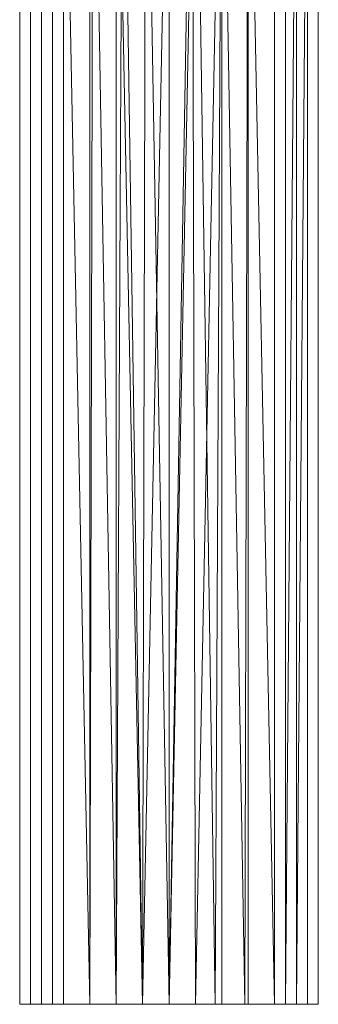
# Model space of a CAD drawing. Header units: millimetres. Extents: x -86 to 86, y -329 to 37.
# Tile 1 of 251: x -16 to 16, y -329 to -225. Entities that reach past the tile are written whole.
import ezdxf

# ---------------------------------------------------------------- set-up
doc = ezdxf.new("R2010")
doc.units = ezdxf.units.MM
doc.layers.add('M-520-M_DRAINAGE_FW', color=2, linetype='Continuous', lineweight=30)

# ---------------------------------------------------------------- blocks, each defined once
blk = doc.blocks.new('FFAS1704-1015L0BC0 - Signature wall mounted basin mixer With Pop-up drain-4629-3D View 1')
at = {"layer": 'M-520-M_DRAINAGE_FW', "lineweight": 9}
mesh = blk.add_polyface(dxfattribs=at)
corners = [(0, -329.06, 144.16), (-11.2, -329.06, 148.8), (-15.84, -329.06, 160), (-11.2, -329.06, 171.2), (0, -329.06, 175.84), (0, -188.06, 175.84), (-11.2, -188.06, 171.2), (-15.84, -188.06, 160), (-11.2, -188.06, 148.8), (0, -188.06, 144.16), (-4.91, -188.06, 173.81), (-5.6, -329.06, 173.52), (-2.8, -329.06, 174.68), (-13.52, -329.06, 165.6), (-13.52, -188.06, 165.6), (-14.68, -188.06, 162.8), (-5.6, -329.06, 146.48), (-5.6, -188.06, 146.48), (-2.45, -188.06, 145.18), (-13.52, -188.06, 154.4), (-13.52, -329.06, 154.4), (-14.68, -329.06, 157.2), (-8.05, -188.06, 172.5), (-12.36, -188.06, 168.4), (-12.36, -329.06, 168.4), (-14.68, -329.06, 162.8), (-8.4, -329.06, 147.64), (-8.4, -188.06, 147.64), (-2.8, -329.06, 145.32), (-12.36, -188.06, 151.6), (-12.36, -329.06, 151.6), (-14.68, -188.06, 157.2), (-8.4, -329.06, 172.36)]
mesh.append_faces([[corners[k] for k in face] for face in [(5, 12, 4)]], dxfattribs={"vtx0": -1})
mesh.append_faces([[corners[k] for k in face] for face in [(16, 17, 28), (18, 28, 17), (6, 32, 22), (32, 6, 3)]], dxfattribs={"vtx0": -1, "vtx1": -1})
mesh.append_faces([[corners[k] for k in face] for face in [(10, 11, 12), (18, 0, 28)]], dxfattribs={"vtx0": -1, "vtx2": -1})
mesh.append_faces([[corners[k] for k in face] for face in [(9, 0, 18)]], dxfattribs={"vtx1": -1})
mesh.append_faces([[corners[k] for k in face] for face in [(10, 22, 11), (5, 10, 12), (32, 11, 22)]], dxfattribs={"vtx1": -1, "vtx2": -1})
mesh.append_faces([[corners[k] for k in face] for face in [(15, 7, 2, 25), (13, 24, 23, 14), (21, 2, 7, 31), (8, 27, 26, 1), (25, 13, 14, 15), (1, 30, 29, 8), (27, 17, 16, 26), (24, 3, 6, 23), (30, 20, 19, 29), (31, 19, 20, 21)]], dxfattribs={"vtx1": -1, "vtx3": -1})
mesh = blk.add_polyface(dxfattribs=at)
corners = [(0, -329.06, 175.84), (11.2, -329.06, 171.2), (15.84, -329.06, 160), (11.2, -329.06, 148.8), (0, -329.06, 144.16), (0, -188.06, 144.16), (11.2, -188.06, 148.8), (15.84, -188.06, 160), (11.2, -188.06, 171.2), (0, -188.06, 175.84), (4.91, -329.06, 146.19), (5.6, -188.06, 146.48), (8.4, -188.06, 147.64), (13.52, -329.06, 154.4), (13.52, -188.06, 154.4), (14.68, -188.06, 157.2), (5.6, -329.06, 173.52), (5.6, -188.06, 173.52), (2.45, -188.06, 174.82), (13.52, -188.06, 165.6), (13.52, -329.06, 165.6), (14.68, -329.06, 162.8), (2.8, -188.06, 145.32), (8.05, -329.06, 147.5), (12.36, -188.06, 151.6), (12.36, -329.06, 151.6), (14.68, -329.06, 157.2), (8.4, -329.06, 172.36), (8.4, -188.06, 172.36), (2.8, -329.06, 174.68), (12.36, -188.06, 168.4), (12.36, -329.06, 168.4), (14.68, -188.06, 162.8)]
mesh.append_faces([[corners[k] for k in face] for face in [(22, 4, 5)]], dxfattribs={"vtx0": -1})
mesh.append_faces([[corners[k] for k in face] for face in [(10, 11, 23), (4, 22, 10), (12, 23, 11), (16, 17, 29), (18, 29, 17), (6, 3, 12)]], dxfattribs={"vtx0": -1, "vtx1": -1})
mesh.append_faces([[corners[k] for k in face] for face in [(12, 3, 23), (19, 31, 20, 32), (18, 0, 29), (31, 19, 30), (32, 20, 21)]], dxfattribs={"vtx0": -1, "vtx2": -1})
mesh.append_faces([[corners[k] for k in face] for face in [(9, 0, 18)]], dxfattribs={"vtx1": -1})
mesh.append_faces([[corners[k] for k in face] for face in [(22, 11, 10)]], dxfattribs={"vtx1": -1, "vtx2": -1})
mesh.append_faces([[corners[k] for k in face] for face in [(15, 7, 2, 26), (13, 25, 24, 14), (7, 32, 21, 2), (26, 13, 14, 15), (8, 28, 27, 1), (1, 31, 30, 8), (25, 3, 6, 24), (28, 17, 16, 27)]], dxfattribs={"vtx1": -1, "vtx3": -1})
mesh = blk.add_polyface(dxfattribs=at)
corners = [(0, -329.06, 160), (0, -329.06, 175.84), (-11.2, -329.06, 171.2), (-15.84, -329.06, 160), (-11.2, -329.06, 148.8), (0, -329.06, 144.16)]
mesh.append_faces([[corners[k] for k in face] for face in [(2, 3, 0, 1)]], dxfattribs={"vtx1": -1})
mesh.append_faces([[corners[k] for k in face] for face in [(4, 5, 0, 3)]], dxfattribs={"vtx2": -1})
mesh = blk.add_polyface(dxfattribs=at)
corners = [(0, -329.06, 160), (0, -329.06, 144.16), (11.2, -329.06, 148.8), (15.84, -329.06, 160), (11.2, -329.06, 171.2), (0, -329.06, 175.84)]
mesh.append_faces([[corners[k] for k in face] for face in [(4, 5, 0, 3)]], dxfattribs={"vtx2": -1})
mesh.append_faces([[corners[k] for k in face] for face in [(0, 1, 2, 3)]], dxfattribs={"vtx3": -1})

msp = doc.modelspace()

# ---------------------------------------------------------------- block references
at = {"layer": 'M-520-M_DRAINAGE_FW', "lineweight": 9}
msp.add_blockref('FFAS1704-1015L0BC0 - Signature wall mounted basin mixer With Pop-up drain-4629-3D View 1', (0, 0), dxfattribs=at)

doc.saveas('drawing.dxf')
